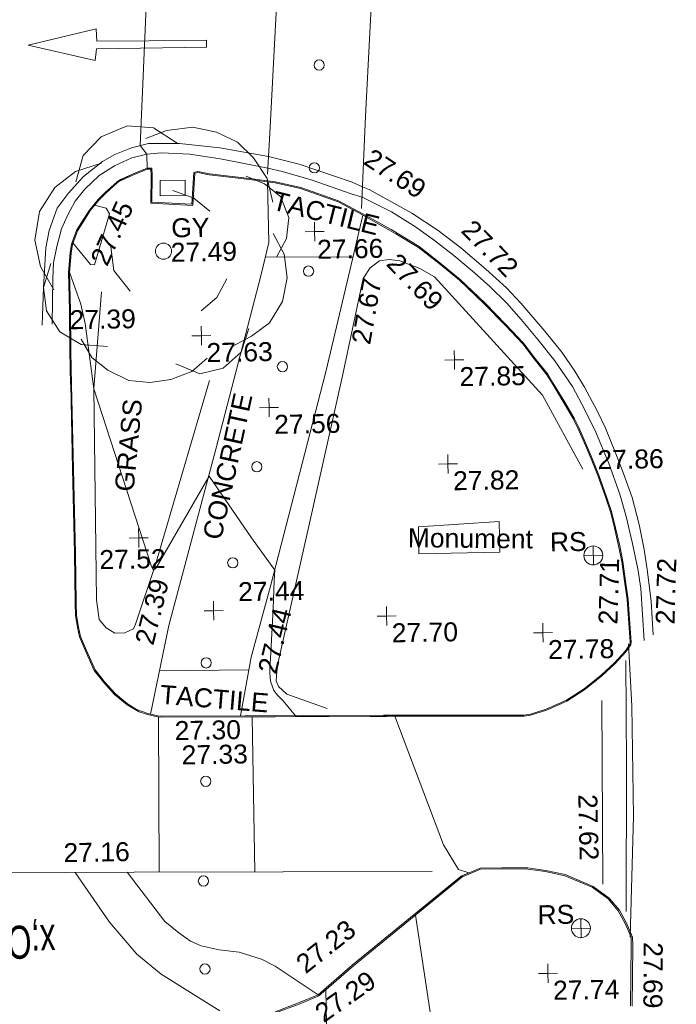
# Model space of a CAD drawing. Header units: millimetres. Extents: x -287732 to 520720, y -88450 to 287754.
# Tile 107 of 256: x -20494 to -7504, y 62686 to 82152. Entities that reach past the tile are written whole.
import ezdxf

# ---------------------------------------------------------------- set-up
doc = ezdxf.new("R2010")
doc.units = ezdxf.units.MM
doc.linetypes.add('IMPORT-UG_ELEC_STREET LIGHTING_QLB2 _2_', pattern=[2700, 1500, -300, 0, -250, 150, -300, 0, -200])
for name, color, linetype, lineweight, true_color in [('00_TOPO_FOOTPATH', 7, 'Continuous', 9, 0xa50000), ('00_TOPO_FORM_LINES', 7, 'Continuous', 9, 0x666666), ('00_TOPO_FURN_SIGN', 7, 'Continuous', 9, 0x666666), ('00_TOPO_KERB_BOTTOM', 1, 'Continuous', 9, 0xff0000), ('00_TOPO_KERB_TOP', 7, 'Continuous', 9, 0xa500a5), ('00_TOPO_LEVEL_SPOT', 7, 'Continuous', 9, 0x666666), ('00_TOPO_ROAD_MARKING_ARROWS', 7, 'Continuous', 9, 0x999999), ('00_TOPO_ROAD_MARKING_WHITE_CONTINUOUS', 7, 'Continuous', 9, 0x999999), ('00_TOPO_ROAD_MARKING_WHITE_DASH', 7, 'Continuous', 9, 0x999999), ('00_TOPO_ROAD_MARKING_YELLOW_CONTINUOUS', 40, 'Continuous', 9, 0xffbf00), ('00_TOPO_SERV_GULLY', 7, 'Continuous', 9, 0x5252a5), ('00_TOPO_TREE', 7, 'Continuous', 9, 0x666666), ('00_UAV_FORM_LINES', 7, 'Continuous', 9, 0x666666), ('01_DTM_CONTOUR_MJR', 7, 'Continuous', 9, 0x7f3f00), ('12333-PUM-2D-U-0001-C01 - Rev2_REVIT IMPORT_dwg', 7, 'Continuous', 9, 0x767676)]:
    doc.layers.add(name, color=color, linetype=linetype, lineweight=lineweight, true_color=true_color)
for name, color, linetype, lineweight in [('00_TOPO_FURN_MONUMENT', 7, 'Continuous', 9), ('00_TOPO_ROAD_TEXT', 7, 'Continuous', 9), ('00_TOPO_SURFACE', 7, 'Continuous', 9), ('00_TOPO_SURVEY_TEXT', 7, 'Continuous', 9)]:
    doc.layers.add(name, color=color, linetype=linetype, lineweight=lineweight)
doc.styles.add('Swis721 Lt BT_2', font='swissl.ttf', dxfattribs={"height": 375})
doc.styles.add('Swis721 Lt BT_27', font='swissl.ttf', dxfattribs={"width": 0.672115, "height": 653.685534})

# ---------------------------------------------------------------- blocks, each defined once
blk = doc.blocks.new('12333-PUM-2D-U-0001-C01 - Rev2_REVIT IMPORT_dwg_CONIFEROUS_TREE-2077108-Site Location Plan Proposed')
at = {"layer": '00_TOPO_TREE', "color": 254, "true_color": 0xcccccc, "flags": 128}
for points in [[(533883955, 725634695), (533884110, 725635214), (533884473, 725635577), (533884992, 725635784), (533885511, 725635733), (533885978, 725635421)], [(533885355, 725635525), (533885770, 725635681), (533886289, 725635733), (533886756, 725635629), (533887171, 725635421), (533887483, 725635110), (533887742, 725634695), (533887846, 725634228)], [(533883488, 725632568), (533883228, 725633035), (533883124, 725633553), (533883228, 725634124), (533883539, 725634591), (533883955, 725634902), (533884473, 725635058)], [(533887327, 725634747), (533887690, 725634591), (533888001, 725634332), (533888157, 725633917), (533888105, 725633502), (533887898, 725633138)], [(533885874, 725634487), (533886289, 725634332), (533886601, 725634072)], [(533887846, 725633605), (533888053, 725633190), (533888105, 725632723), (533888001, 725632256), (533887742, 725631841), (533887379, 725631582), (533886964, 725631374)], [(533884992, 725632516), (533884681, 725632931), (533884629, 725633398)], [(533884525, 725631426), (533884006, 725631478), (533883591, 725631738), (533883332, 725632153), (533883280, 725632620), (533883436, 725633087)], [(533886912, 725632723), (533886704, 725632360), (533886393, 725632101)], [(533886497, 725631167), (533886186, 725630907), (533885770, 725630752), (533885355, 725630700), (533884940, 725630752), (533884525, 725630959), (533884214, 725631219), (533884006, 725631582)], [(533887327, 725631738), (533887171, 725631271), (533886808, 725630959), (533886341, 725630856), (533885874, 725631063)]]:
    blk.add_lwpolyline(points, dxfattribs=at)
at = {"layer": '00_TOPO_TREE', "color": 254, "true_color": 0xcccccc}
blk.add_circle((533885667, 725633294), 160, dxfattribs=at)
blk = doc.blocks.new('12333-PUM-2D-U-0001-C01 - Rev2_REVIT IMPORT_dwg_GROUND_LAMP-2077185-Site Location Plan Proposed')
at = {"layer": '00_TOPO_FORM_LINES', "color": 254, "true_color": 0xcccccc}
blk.add_circle((0, 0), 337, dxfattribs=at)
blk = doc.blocks.new('12333-PUM-2D-U-0001-C01 - Rev2_REVIT IMPORT_dwg_MSL_RoadSign_SYM-2077193-Site Location Plan Proposed')
at = {"layer": '00_TOPO_FURN_SIGN', "color": 254, "true_color": 0xcccccc}
for p, q in [((-500, 0), (500, 0)), ((0, -500), (0, 500))]:
    blk.add_line(p, q, dxfattribs=at)
blk.add_circle((0, 0), 500, dxfattribs=at)
blk = doc.blocks.new('12333-PUM-2D-U-0001-C01 - Rev2_REVIT IMPORT_dwg_MM-2077200-Site Location Plan Proposed')
at = {"layer": '00_TOPO_LEVEL_SPOT', "color": 254, "true_color": 0xcccccc, "flags": 128}
for points in [[(0, -500), (0, 0), (-500, 0)], [(500, 0), (0, 0), (0, 500)]]:
    blk.add_lwpolyline(points, dxfattribs=at)
blk = doc.blocks.new('12333-PUM-2D-U-0001-C01 - Rev2_REVIT IMPORT_dwg_MGS62954_T2_Galway_ITM_3d_Rev1-2077680-Site Location Plan Proposed')
at = {"layer": '00_TOPO_FOOTPATH', "color": 254, "true_color": 0xcccccc, "flags": 128}
for points in [[(533887750, 725634627), (533887751, 725633427), (533887588, 725632798), (533886636, 725629365), (533885645, 725625894), (533885251, 725624145)], [(533887030, 725624081), (533887260, 725625237), (533887668, 725626633), (533888838, 725630851), (533889319, 725632733), (533889620, 725633940)]]:
    blk.add_lwpolyline(points, dxfattribs=at)
at = {"layer": '00_TOPO_FURN_MONUMENT', "color": 254, "true_color": 0xcccccc}
for p, q in [((533892214, 725627835), (533890614, 725627759)), ((533890614, 725627225), (533890614, 725627759)), ((533892214, 725627225), (533892214, 725627835)), ((533890614, 725627225), (533892214, 725627225))]:
    blk.add_line(p, q, dxfattribs=at)
at = {"layer": '00_TOPO_KERB_BOTTOM', "color": 254, "true_color": 0xcccccc, "flags": 128}
for points in [[(533883784, 725630692), (533883780, 725631347), (533883786, 725632162), (533883782, 725632908), (533883822, 725633291), (533883852, 725633462), (533883955, 725633733), (533884076, 725633919), (533884217, 725634132), (533884394, 725634339), (533884533, 725634476), (533884772, 725634681), (533884844, 725634725), (533885079, 725634825), (533885370, 725634940), (533885465, 725634937), (533885471, 725634802), (533885452, 725634267), (533886245, 725634211), (533886296, 725634840), (533886312, 725634847), (533886372, 725634855), (533886604, 725634806), (533887393, 725634698), (533887901, 725634625), (533888404, 725634503), (533889147, 725634227), (533889623, 725633964), (533890177, 725633642), (533890725, 725633297), (533891128, 725632970), (533891523, 725632631), (533892009, 725632158), (533892421, 725631718), (533892759, 725631349), (533892976, 725631051), (533893225, 725630727), (533893325, 725630558), (533893552, 725630171), (533893741, 725629838), (533893822, 725629662), (533893947, 725629359), (533894076, 725629049), (533894198, 725628717), (533894346, 725628288), (533894441, 725627993), (533894513, 725627671), (533894589, 725627313), (533894643, 725627002), (533894694, 725626614), (533894738, 725626248), (533894754, 725625957), (533894780, 725625401), (533894774, 725625349), (533894677, 725625214), (533894461, 725624989), (533894190, 725624746), (533893847, 725624483), (533893492, 725624261), (533893088, 725624087), (533892768, 725623995), (533892638, 725623978), (533892098, 725623990), (533889857, 725624024), (533887712, 725624050), (533885475, 725624086), (533885389, 725624089), (533885191, 725624139), (533885024, 725624199), (533884790, 725624340), (533884547, 725624545), (533884339, 725624790), (533884150, 725625032), (533883986, 725625422), (533883876, 725625697), (533883834, 725625884), (533883798, 725626123), (533883800, 725626375), (533883800, 725627355), (533883790, 725629016), (533883790, 725630700)], [(533894675, 725618207), (533894710, 725619410), (533894709, 725619571), (533894596, 725619850), (533894460, 725620108), (533894260, 725620351), (533893946, 725620590), (533893399, 725620832), (533893015, 725620920), (533892663, 725620979), (533892139, 725620989), (533891717, 725620990), (533891338, 725620836), (533889162, 725619119), (533888469, 725618542), (533888080, 725618387), (533887611, 725618219)]]:
    blk.add_lwpolyline(points, dxfattribs=at)
at = {"layer": '00_TOPO_KERB_TOP', "color": 254, "true_color": 0xcccccc, "flags": 128}
blk.add_lwpolyline([(533883804, 725630692), (533883801, 725631347), (533883806, 725632162), (533883803, 725632907), (533883842, 725633288), (533883872, 725633457), (533883973, 725633724), (533884093, 725633907), (533884233, 725634120), (533884409, 725634326), (533884546, 725634462), (533884784, 725634665), (533884853, 725634707), (533885087, 725634806), (533885374, 725634919), (533885446, 725634917), (533885451, 725634802), (533885431, 725634249), (533886264, 725634189), (533886315, 725634826), (533886318, 725634828), (533886372, 725634835), (533886600, 725634786), (533886997, 725634732), (533887390, 725634678), (533887897, 725634605), (533888399, 725634483), (533889138, 725634209), (533889547, 725633983), (533890272, 725633558), (533890713, 725633281), (533891115, 725632955), (533891510, 725632616), (533891995, 725632144), (533892406, 725631704), (533892743, 725631336), (533892960, 725631039), (533893208, 725630716), (533893308, 725630548), (533893534, 725630161), (533893722, 725629829), (533893804, 725629653), (533893929, 725629352), (533894057, 725629042), (533894179, 725628710), (533894327, 725628282), (533894421, 725627988), (533894493, 725627667), (533894569, 725627309), (533894623, 725626999), (533894674, 725626611), (533894718, 725626247), (533894734, 725625956), (533894760, 725625401), (533894754, 725625357), (533894662, 725625227), (533894447, 725625004), (533894177, 725624762), (533893835, 725624499), (533893483, 725624279), (533893081, 725624106), (533892764, 725624015), (533892636, 725623999), (533892099, 725624010), (533889857, 725624045), (533888277, 725624064), (533887713, 725624071), (533887122, 725624080), (533885476, 725624106), (533885392, 725624109), (533885197, 725624159), (533884977, 725624241), (533884801, 725624357), (533884562, 725624560), (533884355, 725624803), (533884168, 725625042), (533884005, 725625430), (533883895, 725625703), (533883854, 725625888), (533883819, 725626124), (533883821, 725626375), (533883821, 725627355), (533883810, 725629016)], close=True, dxfattribs=at)
blk.add_lwpolyline([(533894645, 725618215), (533894679, 725619417), (533894679, 725619571), (533894569, 725619844), (533894434, 725620098), (533894239, 725620336), (533893930, 725620571), (533893389, 725620809), (533893009, 725620897), (533892660, 725620955), (533892139, 725620965), (533891723, 725620967), (533891353, 725620816), (533889181, 725619102), (533888485, 725618523), (533888090, 725618365), (533887621, 725618197)], dxfattribs=at)
at = {"layer": '00_TOPO_ROAD_MARKING_ARROWS', "color": 254, "true_color": 0xcccccc, "flags": 128}
blk.add_lwpolyline([(533884420, 725637470), (533884410, 725637710), (533883060, 725637410), (533884380, 725637090), (533884410, 725637320), (533886590, 725637310), (533886590, 725637450), (533885450, 725637460)], close=True, dxfattribs=at)
at = {"layer": '00_TOPO_ROAD_MARKING_WHITE_CONTINUOUS', "color": 254, "true_color": 0xcccccc}
for p, q in [((533885410, 725624088), (533885370, 725621022)), ((533887260, 725624057), (533887260, 725620994))]:
    blk.add_line(p, q, dxfattribs=at)
at = {"layer": '00_TOPO_ROAD_MARKING_WHITE_CONTINUOUS', "color": 254, "true_color": 0xcccccc, "flags": 128}
for points in [[(533889600, 725634070), (533889710, 725635890), (533889980, 725639820), (533890020, 725640690)], [(533888120, 725640000), (533888111, 725639767), (533888102, 725639551), (533887970, 725637850), (533887810, 725635590), (533887750, 725634780)], [(533894670, 725625040), (533894650, 725622960), (533894590, 725620080)]]:
    blk.add_lwpolyline(points, dxfattribs=at)
at = {"layer": '00_TOPO_ROAD_MARKING_WHITE_DASH', "color": 254, "true_color": 0xcccccc}
blk.add_line((533894180, 725624260), (533894140, 725620630), dxfattribs=at)
at = {"layer": '00_TOPO_ROAD_MARKING_WHITE_DASH', "color": 254, "true_color": 0xcccccc, "flags": 128}
blk.add_lwpolyline([(533880781, 725621080), (533884870, 725621030), (533890770, 725620940)], dxfattribs=at)
at = {"layer": '00_TOPO_ROAD_MARKING_YELLOW_CONTINUOUS', "color": 254, "true_color": 0xcccccc, "flags": 128}
for points in [[(533883240, 725631870), (533883280, 725632620), (533883340, 725633400), (533883410, 725633740), (533883580, 725634180), (533883800, 725634470), (533884110, 725634800), (533884490, 725635090), (533884740, 725635220), (533885070, 725635350), (533885410, 725635430), (533886020, 725635420), (533886820, 725635320), (533887776, 725635130), (533888380, 725634970), (533889420, 725634590), (533889626, 725634500), (533889760, 725634440), (533890590, 725633960), (533891110, 725633610), (533891550, 725633260), (533892040, 725632830), (533892440, 725632450), (533892720, 725632140), (533893180, 725631580), (533893510, 725631160), (533893760, 725630780), (533893950, 725630460), (533894190, 725629990), (533894350, 725629640), (533894540, 725629150), (533894690, 725628740), (533894850, 725628260), (533894980, 725627730), (533895070, 725627230), (533895130, 725626790), (533895190, 725626200), (533895220, 725625540)], [(533883440, 725631890), (533883470, 725632790), (533883490, 725633100), (533883560, 725633420), (533883660, 725633770), (533883780, 725634030), (533883940, 725634310), (533884130, 725634550), (533884420, 725634810), (533884730, 725635000), (533885070, 725635150), (533885370, 725635220), (533885660, 725635240), (533886220, 725635200), (533886860, 725635090), (533887759, 725634900), (533888040, 725634830), (533888610, 725634650), (533889400, 725634360), (533889613, 725634290), (533889760, 725634220), (533890190, 725633990), (533890660, 725633690), (533891030, 725633410), (533891410, 725633110), (533891810, 725632760), (533892110, 725632480), (533892440, 725632150), (533892720, 725631820), (533893040, 725631420), (533893370, 725630990), (533893710, 725630480), (533893950, 725630010), (533894160, 725629570), (533894400, 725628940), (533894610, 725628330), (533894730, 725627890), (533894840, 725627380), (533894940, 725626850), (533894990, 725626460), (533895040, 725625430)]]:
    blk.add_lwpolyline(points, dxfattribs=at)
at = {"layer": '00_TOPO_SERV_GULLY', "color": 254, "true_color": 0xcccccc}
for p, q in [((533885623, 725634693), (533886118, 725634693)), ((533885623, 725634693), (533885623, 725634388)), ((533886118, 725634693), (533886118, 725634388)), ((533885623, 725634388), (533886118, 725634388))]:
    blk.add_line(p, q, dxfattribs=at)
at = {"layer": '00_TOPO_SURFACE', "color": 254, "true_color": 0xcccccc}
for p, q in [((533887680, 725633150), (533889412, 725633107)), ((533885444, 725625001), (533887210, 725624986))]:
    blk.add_line(p, q, dxfattribs=at)
at = {"layer": '00_TOPO_SURFACE', "color": 254, "true_color": 0xcccccc, "flags": 128}
blk.add_lwpolyline([(533894661, 725619573), (533894772, 725621960), (533894773, 725624141), (533894729, 725625374)], dxfattribs=at)
at = {"layer": '00_UAV_FORM_LINES', "color": 254, "true_color": 0xcccccc, "flags": 128}
for points in [[(533888746, 725624197), (533887953, 725624495), (533887789, 725624646), (533887749, 725624763), (533887767, 725624945), (533887806, 725625187), (533888448, 725627807), (533889166, 725630769), (533889609, 725632682), (533889748, 725632892), (533889939, 725633026), (533890127, 725633050), (533890339, 725633022), (533890731, 725632864), (533891022, 725632696), (533893114, 725630318), (533893889, 725628839)], [(533886533, 725630720), (533885401, 725627106), (533884988, 725625933), (533884943, 725625836), (533884774, 725625763), (533884573, 725625758), (533884405, 725625868), (533884268, 725626038), (533884225, 725626427), (533884244, 725630605), (533884428, 725632511)], [(533883707, 725621044), (533884368, 725620048), (533884897, 725619408), (533885371, 725619002), (533886517, 725618258)], [(533888469, 725618542), (533887630, 725619122), (533887359, 725619263), (533887150, 725619337), (533886922, 725619408), (533886529, 725619467), (533886175, 725619549), (533885962, 725619642), (533885735, 725619812), (533885464, 725620040), (533884734, 725621032)], [(533888621, 725616751), (533888623, 725617626), (533888626, 725618640)]]:
    blk.add_lwpolyline(points, dxfattribs=at)
at = {"layer": '01_DTM_CONTOUR_MJR', "color": 254, "true_color": 0xcccccc, "flags": 128}
blk.add_lwpolyline([(533890880, 725616680), (533890420, 725620080), (533890738, 725620345), (533891344, 725620831), (533891367, 725620849), (533891490, 725620900), (533891290, 725620967), (533890998, 725621464), (533890080, 725624020), (533889916, 725624020), (533889860, 725624022), (533889597, 725624027), (533888181, 725624058), (533888120, 725624060), (533887877, 725624363), (533887767, 725624481), (533887699, 725624572), (533887642, 725624737), (533887629, 725624811), (533887625, 725624953), (533887630, 725625022), (533887644, 725625205), (533887713, 725626186), (533887745, 725626744), (533887760, 725626950), (533887306, 725627598), (533886490, 725628830), (533885415, 725627039), (533885360, 725626990), (533885319, 725627063), (533884240, 725630600), (533884095, 725631894), (533884013, 725632274), (533883800, 725632910), (533883838, 725633290), (533883869, 725633460), (533883880, 725633490), (533884219, 725633057), (533884296, 725633049), (533884615, 725634051), (533884550, 725634163), (533884320, 725634230), (533884402, 725634334), (533884493, 725634434), (533884536, 725634474), (533884587, 725634521), (533884772, 725634675), (533884845, 725634721), (533885054, 725634817), (533885082, 725634825), (533885109, 725634839), (533885370, 725634940), (533885370, 725635220), (533885240, 725635390), (533885480, 725639360)], dxfattribs=at)
for name, p, xscale, yscale, zscale in [('12333-PUM-2D-U-0001-C01 - Rev2_REVIT IMPORT_dwg_GROUND_LAMP-2077185-Site Location Plan Proposed', (533888810, 725636920), 0.2999999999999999, 0.2999999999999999, 0.2999999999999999), ('12333-PUM-2D-U-0001-C01 - Rev2_REVIT IMPORT_dwg_GROUND_LAMP-2077185-Site Location Plan Proposed', (533888680, 725634890), 0.2999999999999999, 0.2999999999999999, 0.2999999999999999), ('12333-PUM-2D-U-0001-C01 - Rev2_REVIT IMPORT_dwg_MM-2077200-Site Location Plan Proposed', (533888662, 725633630), 0.375, 0.375, 0.375), ('12333-PUM-2D-U-0001-C01 - Rev2_REVIT IMPORT_dwg_GROUND_LAMP-2077185-Site Location Plan Proposed', (533888530, 725632850), 0.2999999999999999, 0.2999999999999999, 0.2999999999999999), ('12333-PUM-2D-U-0001-C01 - Rev2_REVIT IMPORT_dwg_MM-2077200-Site Location Plan Proposed', (533886388, 725631609), 0.375, 0.375, 0.375), ('12333-PUM-2D-U-0001-C01 - Rev2_REVIT IMPORT_dwg_MM-2077200-Site Location Plan Proposed', (533891385, 725631045), 0.375, 0.375, 0.375), ('12333-PUM-2D-U-0001-C01 - Rev2_REVIT IMPORT_dwg_GROUND_LAMP-2077185-Site Location Plan Proposed', (533887980, 725630970), 0.2999999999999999, 0.2999999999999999, 0.2999999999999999), ('12333-PUM-2D-U-0001-C01 - Rev2_REVIT IMPORT_dwg_MM-2077200-Site Location Plan Proposed', (533887702, 725630167), 0.375, 0.375, 0.375), ('12333-PUM-2D-U-0001-C01 - Rev2_REVIT IMPORT_dwg_GROUND_LAMP-2077185-Site Location Plan Proposed', (533887440, 725629000), 0.2999999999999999, 0.2999999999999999, 0.2999999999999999), ('12333-PUM-2D-U-0001-C01 - Rev2_REVIT IMPORT_dwg_MM-2077200-Site Location Plan Proposed', (533891221, 725628990), 0.375, 0.375, 0.375), ('12333-PUM-2D-U-0001-C01 - Rev2_REVIT IMPORT_dwg_MM-2077200-Site Location Plan Proposed', (533885078, 725627635), 0.375, 0.375, 0.375), ('12333-PUM-2D-U-0001-C01 - Rev2_REVIT IMPORT_dwg_MSL_RoadSign_SYM-2077193-Site Location Plan Proposed', (533894064, 725627131), 0.375, 0.375, 0.375), ('12333-PUM-2D-U-0001-C01 - Rev2_REVIT IMPORT_dwg_GROUND_LAMP-2077185-Site Location Plan Proposed', (533886930, 725627110), 0.2999999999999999, 0.2999999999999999, 0.2999999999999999), ('12333-PUM-2D-U-0001-C01 - Rev2_REVIT IMPORT_dwg_MM-2077200-Site Location Plan Proposed', (533886534, 725626170), 0.375, 0.375, 0.375), ('12333-PUM-2D-U-0001-C01 - Rev2_REVIT IMPORT_dwg_MM-2077200-Site Location Plan Proposed', (533889955, 725626004), 0.375, 0.375, 0.375), ('12333-PUM-2D-U-0001-C01 - Rev2_REVIT IMPORT_dwg_MM-2077200-Site Location Plan Proposed', (533893041, 725625619), 0.375, 0.375, 0.375), ('12333-PUM-2D-U-0001-C01 - Rev2_REVIT IMPORT_dwg_GROUND_LAMP-2077185-Site Location Plan Proposed', (533886370, 725625140), 0.2999999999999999, 0.2999999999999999, 0.2999999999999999), ('12333-PUM-2D-U-0001-C01 - Rev2_REVIT IMPORT_dwg_GROUND_LAMP-2077185-Site Location Plan Proposed', (533886320, 725622800), 0.2999999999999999, 0.2999999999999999, 0.2999999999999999), ('12333-PUM-2D-U-0001-C01 - Rev2_REVIT IMPORT_dwg_GROUND_LAMP-2077185-Site Location Plan Proposed', (533886240, 725620830), 0.2999999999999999, 0.2999999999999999, 0.2999999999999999), ('12333-PUM-2D-U-0001-C01 - Rev2_REVIT IMPORT_dwg_MSL_RoadSign_SYM-2077193-Site Location Plan Proposed', (533893690, 725619766), 0.375, 0.375, 0.375), ('12333-PUM-2D-U-0001-C01 - Rev2_REVIT IMPORT_dwg_GROUND_LAMP-2077185-Site Location Plan Proposed', (533886240, 725619090), 0.2999999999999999, 0.2999999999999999, 0.2999999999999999), ('12333-PUM-2D-U-0001-C01 - Rev2_REVIT IMPORT_dwg_MM-2077200-Site Location Plan Proposed', (533893023, 725618883), 0.375, 0.375, 0.375)]:
    blk.add_blockref(name, p, dxfattribs=dict(xscale=xscale, yscale=yscale, zscale=zscale))
blk.add_blockref('12333-PUM-2D-U-0001-C01 - Rev2_REVIT IMPORT_dwg_CONIFEROUS_TREE-2077108-Site Location Plan Proposed', (0, 0))
at = {"layer": '00_TOPO_FOOTPATH', "color": 251, "true_color": 0x666666, "char_height": 375, "width": 1495.9, "attachment_point": 1, "line_spacing_factor": 1.005062, "style": 'Swis721 Lt BT_2'}
for s, insert, rotation in [('27.67', (533889352, 725631431), 78.9131), ('27.39', (533884965, 725625586), 75.1428)]:
    blk.add_mtext(s, dxfattribs=dict(at, insert=insert, rotation=rotation))
at = {"layer": '00_TOPO_FURN_MONUMENT', "color": 251, "true_color": 0x666666, "insert": (533890407, 725627733), "char_height": 375, "width": 2896.83, "attachment_point": 1, "rotation": 358.4244, "line_spacing_factor": 1.005062, "style": 'Swis721 Lt BT_2'}
blk.add_mtext('Monument', dxfattribs=at)
at = {"layer": '00_TOPO_FURN_SIGN', "char_height": 375, "width": 783.57, "attachment_point": 1, "line_spacing_factor": 1.005062, "style": 'Swis721 Lt BT_2'}
for insert in [(533893210, 725627598), (533892836, 725620234)]:
    blk.add_mtext('RS', dxfattribs=dict(at, insert=insert))
at = {"layer": '00_TOPO_KERB_BOTTOM', "color": 251, "true_color": 0x666666, "char_height": 375, "width": 1495.9, "attachment_point": 1, "line_spacing_factor": 1.005062, "style": 'Swis721 Lt BT_2'}
for s, insert, rotation in [('27.69', (533890323, 725633208), 313.0009), ('27.71', (533894142, 725625769), 87.3958), ('27.29', (533888360, 725618285), 34.1312)]:
    blk.add_mtext(s, dxfattribs=dict(at, insert=insert, rotation=rotation))
for s, insert in [('27.39', (533883786, 725632157)), ('27.30', (533885723, 725623999))]:
    blk.add_mtext(s, dxfattribs=dict(at, insert=insert))
at = {"layer": '00_TOPO_KERB_TOP', "color": 251, "true_color": 0x666666, "char_height": 375, "width": 1495.9, "attachment_point": 1, "line_spacing_factor": 1.005062, "style": 'Swis721 Lt BT_2'}
for s, insert, rotation in [('27.69', (533889842, 725635272), 325.7633), ('27.23', (533888004, 725619247), 37.3683), ('27.69', (533895304, 725619461), 268.628)]:
    blk.add_mtext(s, dxfattribs=dict(at, insert=insert, rotation=rotation))
for s, insert in [('27.86', (533894179, 725629209)), ('27.33', (533885852, 725623516))]:
    blk.add_mtext(s, dxfattribs=dict(at, insert=insert))
at = {"layer": '00_TOPO_LEVEL_SPOT', "char_height": 375, "width": 1495.9, "attachment_point": 1, "line_spacing_factor": 1.005062, "style": 'Swis721 Lt BT_2'}
for s, insert in [('27.66', (533888706, 725633464)), ('27.63', (533886483, 725631461)), ('27.85', (533891480, 725630898)), ('27.56', (533887797, 725630019)), ('27.82', (533891316, 725628842)), ('27.52', (533884293, 725627406)), ('27.44', (533887026, 725626724)), ('27.70', (533890051, 725625857)), ('27.78', (533893136, 725625471)), ('27.74', (533893118, 725618736))]:
    blk.add_mtext(s, dxfattribs=dict(at, insert=insert))
at = {"layer": '00_TOPO_ROAD_MARKING_WHITE_DASH', "color": 251, "true_color": 0x666666, "insert": (533894059, 725622416), "char_height": 375, "width": 1495.9, "attachment_point": 1, "rotation": 270.3133, "line_spacing_factor": 1.005062, "style": 'Swis721 Lt BT_2'}
blk.add_mtext('27.62', dxfattribs=at)
at = {"layer": '00_TOPO_ROAD_MARKING_WHITE_DASH', "color": 251, "true_color": 0x666666, "insert": (533883482, 725621625), "char_height": 375, "width": 1495.9, "attachment_point": 1, "line_spacing_factor": 1.005062, "style": 'Swis721 Lt BT_2'}
blk.add_mtext('27.16', dxfattribs=at)
at = {"layer": '00_TOPO_ROAD_MARKING_YELLOW_CONTINUOUS', "color": 251, "true_color": 0x666666, "char_height": 375, "width": 1495.9, "attachment_point": 1, "line_spacing_factor": 1.005062, "style": 'Swis721 Lt BT_2'}
for s, insert, rotation in [('27.45', (533884206, 725633154), 64.9158), ('27.72', (533891812, 725633841), 313.5571), ('27.72', (533895272, 725625753), 87.3958)]:
    blk.add_mtext(s, dxfattribs=dict(at, insert=insert, rotation=rotation))
at = {"layer": '00_TOPO_ROAD_TEXT', "color": 251, "true_color": 0x666666, "insert": (533883299, 725619368), "char_height": 653.7, "width": 2392.32, "attachment_point": 1, "rotation": 180.865, "line_spacing_factor": 1.005062, "style": 'Swis721 Lt BT_27'}
blk.add_mtext('x;ONLY', dxfattribs=at)
at = {"layer": '00_TOPO_SERV_GULLY', "color": 251, "true_color": 0x666666, "char_height": 375, "attachment_point": 1, "line_spacing_factor": 1.005062, "style": 'Swis721 Lt BT_2'}
for s, insert, width in [('GY', (533885828, 725633938), 821.56), ('27.49', (533885810, 725633455), 1495.9)]:
    blk.add_mtext(s, dxfattribs=dict(at, insert=insert, width=width))
at = {"layer": '00_TOPO_SURFACE', "color": 251, "true_color": 0x666666, "insert": (533887385, 725624970), "char_height": 375, "width": 1495.9, "attachment_point": 1, "rotation": 75.294, "line_spacing_factor": 1.005062, "style": 'Swis721 Lt BT_2'}
blk.add_mtext('27.44', dxfattribs=at)
at = {"layer": '00_TOPO_SURVEY_TEXT', "color": 251, "true_color": 0x666666, "char_height": 375, "attachment_point": 1, "line_spacing_factor": 1.005062, "style": 'Swis721 Lt BT_2'}
for s, insert, width, rotation in [('TACTILE', (533887901, 725634449), 2341.21, 345.0773), ('GRASS', (533884618, 725628581), 2018.28, 83.5262), ('CONCRETE', (533886340, 725627631), 3286.24, 76.7273), ('TACTILE', (533885466, 725624723), 2341.21, 354.349)]:
    blk.add_mtext(s, dxfattribs=dict(at, insert=insert, width=width, rotation=rotation))
blk = doc.blocks.new('12333-PUM-2D-U-0001-C01 - Rev2_REVIT IMPORT_dwg-1620468-Site Location Plan Proposed')
blk.add_blockref('12333-PUM-2D-U-0001-C01 - Rev2_REVIT IMPORT_dwg_MGS62954_T2_Galway_ITM_3d_Rev1-2077680-Site Location Plan Proposed', (-533641080, -725615854))

msp = doc.modelspace()

# ---------------------------------------------------------------- block references
at = {"layer": '12333-PUM-2D-U-0001-C01 - Rev2_REVIT IMPORT_dwg', "color": 254, "linetype": 'IMPORT-UG_ELEC_STREET LIGHTING_QLB2 _2_', "true_color": 0xffd4d4, "rotation": 0.9999999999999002}
msp.add_blockref('12333-PUM-2D-U-0001-C01 - Rev2_REVIT IMPORT_dwg-1620468-Site Location Plan Proposed', (-261895, 55870), dxfattribs=at)

doc.saveas('drawing.dxf')
